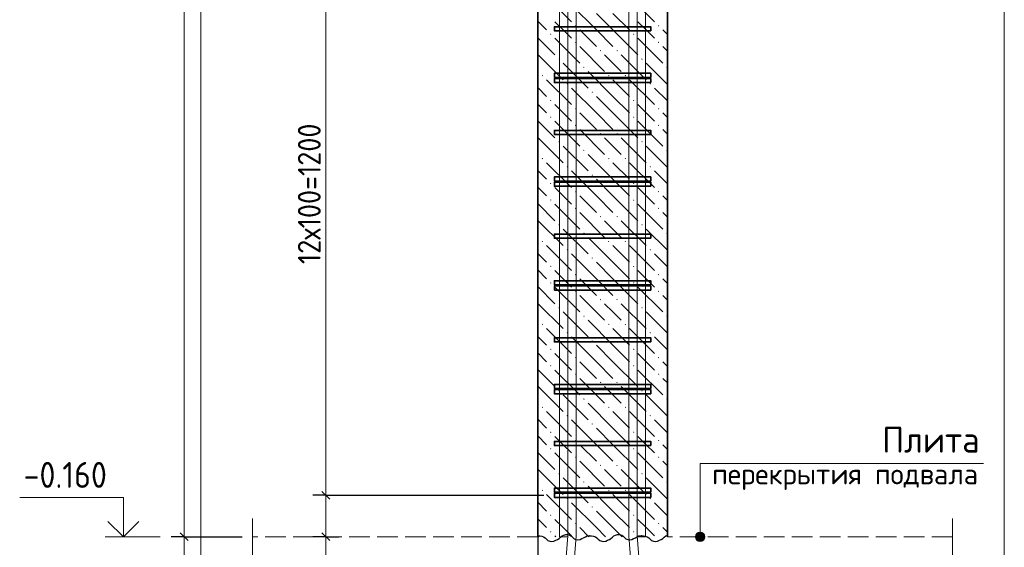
# Model space of a CAD drawing. Header units: millimetres. Extents: x 0 to 42000, y 0 to 29700.
# Tile 6 of 17: x 13488 to 22985, y 5950 to 11039. Entities that reach past the tile are written whole.
import ezdxf

# ---------------------------------------------------------------- set-up
doc = ezdxf.new("R2010")
doc.units = ezdxf.units.MM
doc.linetypes.add('______2', pattern=[270, 200, -70])
doc.linetypes.add('______5', pattern=[1100, 800, -100, 100, -100])
for name, color, linetype, lineweight in [('S1 Продольная арматура', 52, 'Continuous', 25), ('Standard', 7, 'Continuous', 25), ('ЖБ Перекрытие верхний уровень', 7, 'Continuous', 18), ('Затяжка', 52, 'Continuous', 25), ('Оси', 7, '______5', 13), ('Позиционная метка диаметр_ шаг', 7, 'Continuous', 13), ('Позиционная метка линия выноска', 7, 'Continuous', 13), ('Примечания', 7, 'Continuous', 13), ('Размерная линия_ общее', 7, 'Continuous', 13), ('Хомут', 52, 'Continuous', 25)]:
    doc.layers.add(name, color=color, linetype=linetype, lineweight=lineweight)
doc.layers.add('ЖБ Пилон', color=7, linetype='______2', lineweight=13, true_color=0xa0a0a0)
doc.styles.add('ISOCPEUR', font='txt')

msp = doc.modelspace()

# ---------------------------------------------------------------- hatches: boundary and pattern name
at = {"layer": 'ЖБ Пилон', "linetype": 'Continuous', "lineweight": 18, "transparency": 33554687}
for points in [[(18843.2, 10979.2), (18849.7, 10985.7), (18856.2, 10979.2), (18849.7, 10972.7)], [(19643.2, 10979.2), (19649.7, 10985.7), (19656.2, 10979.2), (19649.7, 10972.7)], [(18603.2, 10899.2), (18609.7, 10905.7), (18616.2, 10899.2), (18609.7, 10892.7)], [(19403.2, 10899.2), (19409.7, 10905.7), (19416.2, 10899.2), (19409.7, 10892.7)], [(18843.2, 10819.3), (18849.7, 10825.7), (18856.2, 10819.3), (18849.7, 10812.7)], [(19083.2, 10739.2), (19089.7, 10745.7), (19096.2, 10739.2), (19089.7, 10732.7)], [(19243.2, 10739.2), (19249.7, 10745.7), (19256.2, 10739.2), (19249.7, 10732.7)], [(19643.2, 10819.3), (19649.7, 10825.7), (19656.2, 10819.3), (19649.7, 10812.7)], [(18683.2, 10659.2), (18689.7, 10665.7), (18696.2, 10659.2), (18689.7, 10652.7)], [(19483.2, 10659.2), (19489.7, 10665.7), (19496.2, 10659.2), (19489.7, 10652.7)], [(18923.2, 10579.2), (18929.7, 10585.7), (18936.2, 10579.2), (18929.7, 10572.7)], [(19723.2, 10579.2), (19729.7, 10585.7), (19734.5, 10580.9), (19734.5, 10577.6), (19729.7, 10572.7)], [(18523.2, 10499.2), (18529.7, 10505.7), (18536.2, 10499.2), (18529.7, 10492.7)], [(19163.2, 10499.2), (19169.7, 10505.7), (19176.2, 10499.2), (19169.7, 10492.7)], [(19323.2, 10499.2), (19329.7, 10505.7), (19336.2, 10499.2), (19329.7, 10492.7)], [(18763.2, 10419.3), (18769.7, 10425.7), (18776.2, 10419.3), (18769.7, 10412.7)], [(19563.2, 10419.3), (19569.7, 10425.7), (19576.2, 10419.3), (19569.7, 10412.7)], [(18603.2, 10259.2), (18609.7, 10265.7), (18616.2, 10259.2), (18609.7, 10252.7)], [(19003.2, 10339.2), (19009.7, 10345.7), (19016.2, 10339.2), (19009.7, 10332.7)], [(19403.2, 10259.2), (19409.7, 10265.7), (19416.2, 10259.2), (19409.7, 10252.7)], [(18843.2, 10179.2), (18849.7, 10185.7), (18856.2, 10179.2), (18849.7, 10172.7)], [(19643.2, 10179.2), (19649.7, 10185.7), (19656.2, 10179.2), (19649.7, 10172.7)], [(18603.2, 10099.2), (18609.7, 10105.7), (18616.2, 10099.2), (18609.7, 10092.7)], [(19403.2, 10099.2), (19409.7, 10105.7), (19416.2, 10099.2), (19409.7, 10092.7)], [(18843.2, 10019.3), (18849.7, 10025.7), (18856.2, 10019.3), (18849.7, 10012.7)], [(19643.2, 10019.3), (19649.7, 10025.7), (19656.2, 10019.3), (19649.7, 10012.7)], [(19083.2, 9939.2), (19089.7, 9945.7), (19096.2, 9939.2), (19089.7, 9932.7)], [(19243.2, 9939.2), (19249.7, 9945.7), (19256.2, 9939.2), (19249.7, 9932.7)], [(18683.2, 9859.2), (18689.7, 9865.7), (18696.2, 9859.2), (18689.7, 9852.7)], [(18923.2, 9779.2), (18929.7, 9785.7), (18936.2, 9779.2), (18929.7, 9772.7)], [(19483.2, 9859.2), (19489.7, 9865.7), (19496.2, 9859.2), (19489.7, 9852.7)], [(19723.2, 9779.2), (19729.7, 9785.7), (19734.5, 9780.9), (19734.5, 9777.6), (19729.7, 9772.7)], [(18523.2, 9699.2), (18529.7, 9705.7), (18536.2, 9699.2), (18529.7, 9692.7)], [(19163.2, 9699.2), (19169.7, 9705.7), (19176.2, 9699.2), (19169.7, 9692.7)], [(19323.2, 9699.2), (19329.7, 9705.7), (19336.2, 9699.2), (19329.7, 9692.7)], [(18763.2, 9619.3), (18769.7, 9625.7), (18776.2, 9619.3), (18769.7, 9612.7)], [(19563.2, 9619.3), (19569.7, 9625.7), (19576.2, 9619.3), (19569.7, 9612.7)], [(19003.2, 9539.2), (19009.7, 9545.7), (19016.2, 9539.2), (19009.7, 9532.7)], [(18603.2, 9459.2), (18609.7, 9465.7), (18616.2, 9459.2), (18609.7, 9452.7)], [(19403.2, 9459.2), (19409.7, 9465.7), (19416.2, 9459.2), (19409.7, 9452.7)], [(18843.2, 9379.2), (18849.7, 9385.7), (18856.2, 9379.2), (18849.7, 9372.7)], [(19643.2, 9379.2), (19649.7, 9385.7), (19656.2, 9379.2), (19649.7, 9372.7)], [(18603.2, 9299.2), (18609.7, 9305.7), (18616.2, 9299.2), (18609.7, 9292.7)], [(18843.2, 9219.3), (18849.7, 9225.7), (18856.2, 9219.3), (18849.7, 9212.7)], [(19403.2, 9299.2), (19409.7, 9305.7), (19416.2, 9299.2), (19409.7, 9292.7)], [(19643.2, 9219.3), (19649.7, 9225.7), (19656.2, 9219.3), (19649.7, 9212.7)], [(19083.2, 9139.2), (19089.7, 9145.7), (19096.2, 9139.2), (19089.7, 9132.7)], [(19243.2, 9139.2), (19249.7, 9145.7), (19256.2, 9139.2), (19249.7, 9132.7)], [(18683.2, 9059.2), (18689.7, 9065.7), (18696.2, 9059.2), (18689.7, 9052.7)], [(19483.2, 9059.2), (19489.7, 9065.7), (19496.2, 9059.2), (19489.7, 9052.7)], [(18923.2, 8979.2), (18929.7, 8985.7), (18936.2, 8979.2), (18929.7, 8972.7)], [(19723.2, 8979.2), (19729.7, 8985.7), (19734.5, 8980.9), (19734.5, 8977.6), (19729.7, 8972.7)], [(18523.2, 8899.2), (18529.7, 8905.7), (18536.2, 8899.2), (18529.7, 8892.7)], [(19163.2, 8899.2), (19169.7, 8905.7), (19176.2, 8899.2), (19169.7, 8892.7)], [(19323.2, 8899.2), (19329.7, 8905.7), (19336.2, 8899.2), (19329.7, 8892.7)], [(18763.2, 8819.3), (18769.7, 8825.7), (18776.2, 8819.3), (18769.7, 8812.7)], [(19003.2, 8739.2), (19009.7, 8745.7), (19016.2, 8739.2), (19009.7, 8732.7)], [(19563.2, 8819.3), (19569.7, 8825.7), (19576.2, 8819.3), (19569.7, 8812.7)], [(18603.2, 8659.2), (18609.7, 8665.7), (18616.2, 8659.2), (18609.7, 8652.7)], [(19403.2, 8659.2), (19409.7, 8665.7), (19416.2, 8659.2), (19409.7, 8652.7)], [(18843.2, 8579.2), (18849.7, 8585.7), (18856.2, 8579.2), (18849.7, 8572.7)], [(19643.2, 8579.2), (19649.7, 8585.7), (19656.2, 8579.2), (19649.7, 8572.7)], [(18603.2, 8499.2), (18609.7, 8505.7), (18616.2, 8499.2), (18609.7, 8492.7)], [(19403.2, 8499.2), (19409.7, 8505.7), (19416.2, 8499.2), (19409.7, 8492.7)], [(18843.2, 8419.3), (18849.7, 8425.7), (18856.2, 8419.3), (18849.7, 8412.7)], [(19643.2, 8419.3), (19649.7, 8425.7), (19656.2, 8419.3), (19649.7, 8412.7)], [(18683.2, 8259.2), (18689.7, 8265.7), (18696.2, 8259.2), (18689.7, 8252.7)], [(19083.2, 8339.2), (19089.7, 8345.7), (19096.2, 8339.2), (19089.7, 8332.7)], [(19243.2, 8339.2), (19249.7, 8345.7), (19256.2, 8339.2), (19249.7, 8332.7)], [(19483.2, 8259.2), (19489.7, 8265.7), (19496.2, 8259.2), (19489.7, 8252.7)], [(18923.2, 8179.2), (18929.7, 8185.7), (18936.2, 8179.2), (18929.7, 8172.7)], [(19723.2, 8179.2), (19729.7, 8185.7), (19734.5, 8180.9), (19734.5, 8177.6), (19729.7, 8172.7)], [(18523.2, 8099.2), (18529.7, 8105.7), (18536.2, 8099.2), (18529.7, 8092.7)], [(19163.2, 8099.2), (19169.7, 8105.7), (19176.2, 8099.2), (19169.7, 8092.7)], [(19323.2, 8099.2), (19329.7, 8105.7), (19336.2, 8099.2), (19329.7, 8092.7)], [(18763.2, 8019.3), (18769.7, 8025.7), (18776.2, 8019.3), (18769.7, 8012.7)], [(19563.2, 8019.3), (19569.7, 8025.7), (19576.2, 8019.3), (19569.7, 8012.7)], [(19003.2, 7939.2), (19009.7, 7945.7), (19016.2, 7939.2), (19009.7, 7932.7)], [(18603.2, 7859.2), (18609.7, 7865.7), (18616.2, 7859.2), (18609.7, 7852.7)], [(19403.2, 7859.2), (19409.7, 7865.7), (19416.2, 7859.2), (19409.7, 7852.7)], [(18603.2, 7699.2), (18609.7, 7705.7), (18616.2, 7699.2), (18609.7, 7692.7)], [(18843.2, 7779.2), (18849.7, 7785.7), (18856.2, 7779.2), (18849.7, 7772.7)], [(19403.2, 7699.2), (19409.7, 7705.7), (19416.2, 7699.2), (19409.7, 7692.7)], [(19643.2, 7779.2), (19649.7, 7785.7), (19656.2, 7779.2), (19649.7, 7772.7)], [(18843.2, 7619.3), (18849.7, 7625.7), (18856.2, 7619.3), (18849.7, 7612.7)], [(19643.2, 7619.3), (19649.7, 7625.7), (19656.2, 7619.3), (19649.7, 7612.7)], [(19083.2, 7539.2), (19089.7, 7545.7), (19096.2, 7539.2), (19089.7, 7532.7)], [(19243.2, 7539.2), (19249.7, 7545.7), (19256.2, 7539.2), (19249.7, 7532.7)], [(18683.2, 7459.2), (18689.7, 7465.7), (18696.2, 7459.2), (18689.7, 7452.7)], [(19483.2, 7459.2), (19489.7, 7465.7), (19496.2, 7459.2), (19489.7, 7452.7)], [(18923.2, 7379.2), (18929.7, 7385.7), (18936.2, 7379.2), (18929.7, 7372.7)], [(19723.2, 7379.2), (19729.7, 7385.7), (19734.5, 7380.9), (19734.5, 7377.6), (19729.7, 7372.7)], [(18523.2, 7299.2), (18529.7, 7305.7), (18536.2, 7299.2), (18529.7, 7292.7)], [(18763.2, 7219.2), (18769.7, 7225.7), (18776.2, 7219.2), (18769.7, 7212.7)], [(19163.2, 7299.2), (19169.7, 7305.7), (19176.2, 7299.2), (19169.7, 7292.7)], [(19323.2, 7299.2), (19329.7, 7305.7), (19336.2, 7299.2), (19329.7, 7292.7)], [(19563.2, 7219.2), (19569.7, 7225.7), (19576.2, 7219.2), (19569.7, 7212.7)], [(19003.2, 7139.2), (19009.7, 7145.7), (19016.2, 7139.2), (19009.7, 7132.7)], [(18603.2, 7059.2), (18609.7, 7065.7), (18616.2, 7059.2), (18609.7, 7052.7)], [(19403.2, 7059.2), (19409.7, 7065.7), (19416.2, 7059.2), (19409.7, 7052.7)], [(18843.2, 6979.2), (18849.7, 6985.7), (18856.2, 6979.2), (18849.7, 6972.7)], [(19643.2, 6979.2), (19649.7, 6985.7), (19656.2, 6979.2), (19649.7, 6972.7)], [(18603.2, 6899.2), (18609.7, 6905.7), (18616.2, 6899.2), (18609.7, 6892.7)], [(19403.2, 6899.2), (19409.7, 6905.7), (19416.2, 6899.2), (19409.7, 6892.7)], [(18843.2, 6819.2), (18849.7, 6825.7), (18856.2, 6819.2), (18849.7, 6812.7)], [(19083.2, 6739.2), (19089.7, 6745.7), (19096.2, 6739.2), (19089.7, 6732.7)], [(19243.2, 6739.2), (19249.7, 6745.7), (19256.2, 6739.2), (19249.7, 6732.7)], [(19643.2, 6819.2), (19649.7, 6825.7), (19656.2, 6819.2), (19649.7, 6812.7)], [(18683.2, 6659.2), (18689.7, 6665.7), (18696.2, 6659.2), (18689.7, 6652.7)], [(19483.2, 6659.2), (19489.7, 6665.7), (19496.2, 6659.2), (19489.7, 6652.7)], [(18923.2, 6579.2), (18929.7, 6585.7), (18936.2, 6579.2), (18929.7, 6572.7)], [(19723.2, 6579.2), (19729.7, 6585.7), (19734.5, 6580.9), (19734.5, 6577.6), (19729.7, 6572.7)], [(18523.2, 6499.2), (18529.7, 6505.7), (18536.2, 6499.2), (18529.7, 6492.7)], [(19163.2, 6499.2), (19169.7, 6505.7), (19176.2, 6499.2), (19169.7, 6492.7)], [(19323.2, 6499.2), (19329.7, 6505.7), (19336.2, 6499.2), (19329.7, 6492.7)], [(18763.2, 6419.2), (18769.7, 6425.7), (18776.2, 6419.2), (18769.7, 6412.7)], [(19563.2, 6419.2), (19569.7, 6425.7), (19576.2, 6419.2), (19569.7, 6412.7)], [(19003.2, 6339.2), (19009.7, 6345.7), (19016.2, 6339.2), (19009.7, 6332.7)], [(18603.2, 6259.2), (18609.7, 6265.7), (18616.2, 6259.2), (18609.7, 6252.7)], [(18843.2, 6179.2), (18849.7, 6185.7), (18856.2, 6179.2), (18849.7, 6172.7)], [(19403.2, 6259.2), (19409.7, 6265.7), (19416.2, 6259.2), (19409.7, 6252.7)], [(19643.2, 6179.2), (19649.7, 6185.7), (19656.2, 6179.2), (19649.7, 6172.7)], [(18603.2, 6099.2), (18609.7, 6105.7), (18616.2, 6099.2), (18609.7, 6092.7)], [(19403.2, 6099.2), (19409.7, 6105.7), (19416.2, 6099.2), (19409.7, 6092.7)]]:
    msp.add_hatch(color=7, dxfattribs=at).paths.add_polyline_path(points, flags=16)
at = {"layer": 'Позиционная метка линия выноска', "linetype": 'Continuous', "lineweight": 13, "transparency": 33554687}
for points in [[(20011.5, 6073.8), (20088.9, 6073.8), (20072.7, 6090)], [(20011.5, 6073.8), (20072.7, 6090), (20027.6, 6090)], [(20027.6, 6090), (20072.7, 6090), (20050.2, 6096.3)], [(20005.2, 6051.3), (20095.2, 6051.3), (20088.9, 6073.8)], [(20005.2, 6051.3), (20088.9, 6073.8), (20011.5, 6073.8)], [(20011.5, 6028.8), (20095.2, 6051.3), (20005.2, 6051.3)], [(20011.5, 6028.8), (20088.9, 6028.8), (20095.2, 6051.3)], [(20027.6, 6012.6), (20088.9, 6028.8), (20011.5, 6028.8)], [(20027.6, 6012.6), (20072.7, 6012.6), (20088.9, 6028.8)], [(20072.7, 6012.6), (20027.6, 6012.6), (20050.2, 6006.3)]]:
    msp.add_hatch(color=7, dxfattribs=at).paths.add_polyline_path(points)

# ---------------------------------------------------------------- linework, layer by layer
at = {"layer": 'S1 Продольная арматура', "color": 7, "linetype": 'Continuous', "lineweight": 18, "transparency": 33554687}
for points in [[(19444.5, 6051.3), (19444.5, 24376.3), (19439.3, 24413.9), (19426.8, 24452), (19407.2, 24486.8), (19383.5, 24515.2), (19355.1, 24538.9), (19320.2, 24558.5), (19282.2, 24571), (19244.6, 24576.3), (15944.5, 24576.3), (15944.5, 24656.3), (19250.1, 24656.3), (19300.3, 24649.3), (19352.6, 24632), (19400.7, 24605.1), (19440.3, 24572), (19473.4, 24532.4), (19500.3, 24484.3), (19517.6, 24432.1), (19524.5, 24381.8), (19524.5, 6051.3), (19444.5, 6051.3)], [(19444.5, 6051.3), (19444.5, 24376.3), (19439.3, 24413.9), (19426.8, 24452), (19407.2, 24486.8), (19383.5, 24515.2), (19355.1, 24538.9), (19320.2, 24558.5), (19282.2, 24571), (19244.6, 24576.3), (15944.5, 24576.3), (15944.5, 24656.3), (19250.1, 24656.3), (19300.3, 24649.3), (19352.6, 24632), (19400.7, 24605.1), (19440.3, 24572), (19473.4, 24532.4), (19500.3, 24484.3), (19517.6, 24432.1), (19524.5, 24381.8), (19524.5, 6051.3), (19444.5, 6051.3)], [(19444.5, 6051.3), (19444.5, 24376.3), (19439.3, 24413.9), (19426.8, 24452), (19407.2, 24486.8), (19383.5, 24515.2), (19355.1, 24538.9), (19320.2, 24558.5), (19282.2, 24571), (19244.6, 24576.3), (15944.5, 24576.3), (15944.5, 24656.3), (19250.1, 24656.3), (19300.3, 24649.3), (19352.6, 24632), (19400.7, 24605.1), (19440.3, 24572), (19473.4, 24532.4), (19500.3, 24484.3), (19517.6, 24432.1), (19524.5, 24381.8), (19524.5, 6051.3), (19444.5, 6051.3)], [(19444.5, 6051.3), (19444.5, 24376.3), (19439.3, 24413.9), (19426.8, 24452), (19407.2, 24486.8), (19383.5, 24515.2), (19355.1, 24538.9), (19320.2, 24558.5), (19282.2, 24571), (19244.6, 24576.3), (15944.5, 24576.3), (15944.5, 24656.3), (19250.1, 24656.3), (19300.3, 24649.3), (19352.6, 24632), (19400.7, 24605.1), (19440.3, 24572), (19473.4, 24532.4), (19500.3, 24484.3), (19517.6, 24432.1), (19524.5, 24381.8), (19524.5, 6051.3), (19444.5, 6051.3)], [(19444.5, 6051.3), (19444.5, 24376.3), (19439.3, 24413.9), (19426.8, 24452), (19407.2, 24486.8), (19383.5, 24515.2), (19355.1, 24538.9), (19320.2, 24558.5), (19282.2, 24571), (19244.6, 24576.3), (15944.5, 24576.3), (15944.5, 24656.3), (19250.1, 24656.3), (19300.3, 24649.3), (19352.6, 24632), (19400.7, 24605.1), (19440.3, 24572), (19473.4, 24532.4), (19500.3, 24484.3), (19517.6, 24432.1), (19524.5, 24381.8), (19524.5, 6051.3), (19444.5, 6051.3)], [(19444.5, 6051.3), (19444.5, 24376.3), (19439.3, 24413.9), (19426.8, 24452), (19407.2, 24486.8), (19383.5, 24515.2), (19355.1, 24538.9), (19320.2, 24558.5), (19282.2, 24571), (19244.6, 24576.3), (15944.5, 24576.3), (15944.5, 24656.3), (19250.1, 24656.3), (19300.3, 24649.3), (19352.6, 24632), (19400.7, 24605.1), (19440.3, 24572), (19473.4, 24532.4), (19500.3, 24484.3), (19517.6, 24432.1), (19524.5, 24381.8), (19524.5, 6051.3), (19444.5, 6051.3)], [(18694.5, 6051.3), (18694.5, 24381.8), (18701.5, 24432.1), (18718.8, 24484.3), (18745.7, 24532.4), (18778.8, 24572), (18818.4, 24605.1), (18866.5, 24632), (18918.8, 24649.3), (18969, 24656.3), (22274.5, 24656.3), (22274.5, 24576.3), (18974.5, 24576.3), (18936.9, 24571), (18898.9, 24558.5), (18864, 24538.9), (18835.6, 24515.2), (18811.9, 24486.8), (18792.3, 24452), (18779.8, 24413.9), (18774.5, 24376.3), (18774.5, 6051.3), (18694.5, 6051.3)], [(18694.5, 6051.3), (18694.5, 24381.8), (18701.5, 24432.1), (18718.8, 24484.3), (18745.7, 24532.4), (18778.8, 24572), (18818.4, 24605.1), (18866.5, 24632), (18918.8, 24649.3), (18969, 24656.3), (22274.5, 24656.3), (22274.5, 24576.3), (18974.5, 24576.3), (18936.9, 24571), (18898.9, 24558.5), (18864, 24538.9), (18835.6, 24515.2), (18811.9, 24486.8), (18792.3, 24452), (18779.8, 24413.9), (18774.5, 24376.3), (18774.5, 6051.3), (18694.5, 6051.3)], [(18694.5, 6051.3), (18694.5, 24381.8), (18701.5, 24432.1), (18718.8, 24484.3), (18745.7, 24532.4), (18778.8, 24572), (18818.4, 24605.1), (18866.5, 24632), (18918.8, 24649.3), (18969, 24656.3), (22274.5, 24656.3), (22274.5, 24576.3), (18974.5, 24576.3), (18936.9, 24571), (18898.9, 24558.5), (18864, 24538.9), (18835.6, 24515.2), (18811.9, 24486.8), (18792.3, 24452), (18779.8, 24413.9), (18774.5, 24376.3), (18774.5, 6051.3), (18694.5, 6051.3)], [(18694.5, 6051.3), (18694.5, 24381.8), (18701.5, 24432.1), (18718.8, 24484.3), (18745.7, 24532.4), (18778.8, 24572), (18818.4, 24605.1), (18866.5, 24632), (18918.8, 24649.3), (18969, 24656.3), (22274.5, 24656.3), (22274.5, 24576.3), (18974.5, 24576.3), (18936.9, 24571), (18898.9, 24558.5), (18864, 24538.9), (18835.6, 24515.2), (18811.9, 24486.8), (18792.3, 24452), (18779.8, 24413.9), (18774.5, 24376.3), (18774.5, 6051.3), (18694.5, 6051.3)], [(18694.5, 6051.3), (18694.5, 24381.8), (18701.5, 24432.1), (18718.8, 24484.3), (18745.7, 24532.4), (18778.8, 24572), (18818.4, 24605.1), (18866.5, 24632), (18918.8, 24649.3), (18969, 24656.3), (22274.5, 24656.3), (22274.5, 24576.3), (18974.5, 24576.3), (18936.9, 24571), (18898.9, 24558.5), (18864, 24538.9), (18835.6, 24515.2), (18811.9, 24486.8), (18792.3, 24452), (18779.8, 24413.9), (18774.5, 24376.3), (18774.5, 6051.3), (18694.5, 6051.3)], [(18694.5, 6051.3), (18694.5, 24381.8), (18701.5, 24432.1), (18718.8, 24484.3), (18745.7, 24532.4), (18778.8, 24572), (18818.4, 24605.1), (18866.5, 24632), (18918.8, 24649.3), (18969, 24656.3), (22274.5, 24656.3), (22274.5, 24576.3), (18974.5, 24576.3), (18936.9, 24571), (18898.9, 24558.5), (18864, 24538.9), (18835.6, 24515.2), (18811.9, 24486.8), (18792.3, 24452), (18779.8, 24413.9), (18774.5, 24376.3), (18774.5, 6051.3), (18694.5, 6051.3)], [(18694.5, 3511.3), (18694.5, 5046.9), (18774.5, 6059.4), (18774.5, 12701.3), (18854.5, 12701.3), (18854.5, 6056.3), (18774.5, 5043.7), (18774.5, 3511.3), (18694.5, 3511.3)], [(18694.5, 3511.3), (18694.5, 5046.9), (18774.5, 6059.4), (18774.5, 12701.3), (18854.5, 12701.3), (18854.5, 6056.3), (18774.5, 5043.7), (18774.5, 3511.3), (18694.5, 3511.3)], [(18694.5, 3511.3), (18694.5, 5046.9), (18774.5, 6059.4), (18774.5, 12701.3), (18854.5, 12701.3), (18854.5, 6056.3), (18774.5, 5043.7), (18774.5, 3511.3), (18694.5, 3511.3)], [(18694.5, 3511.3), (18694.5, 5046.9), (18774.5, 6059.4), (18774.5, 12701.3), (18854.5, 12701.3), (18854.5, 6056.3), (18774.5, 5043.7), (18774.5, 3511.3), (18694.5, 3511.3)], [(18694.5, 3511.3), (18694.5, 5046.9), (18774.5, 6059.4), (18774.5, 12701.3), (18854.5, 12701.3), (18854.5, 6056.3), (18774.5, 5043.7), (18774.5, 3511.3), (18694.5, 3511.3)], [(18694.5, 3511.3), (18694.5, 5046.9), (18774.5, 6059.4), (18774.5, 12701.3), (18854.5, 12701.3), (18854.5, 6056.3), (18774.5, 5043.7), (18774.5, 3511.3), (18694.5, 3511.3)], [(19444.5, 3511.3), (19444.5, 5043.7), (19364.5, 6056.3), (19364.5, 12701.3), (19444.5, 12701.3), (19444.5, 6059.4), (19524.5, 5046.9), (19524.5, 3511.3), (19444.5, 3511.3)], [(19444.5, 3511.3), (19444.5, 5043.7), (19364.5, 6056.3), (19364.5, 12701.3), (19444.5, 12701.3), (19444.5, 6059.4), (19524.5, 5046.9), (19524.5, 3511.3), (19444.5, 3511.3)], [(19444.5, 3511.3), (19444.5, 5043.7), (19364.5, 6056.3), (19364.5, 12701.3), (19444.5, 12701.3), (19444.5, 6059.4), (19524.5, 5046.9), (19524.5, 3511.3), (19444.5, 3511.3)], [(19444.5, 3511.3), (19444.5, 5043.7), (19364.5, 6056.3), (19364.5, 12701.3), (19444.5, 12701.3), (19444.5, 6059.4), (19524.5, 5046.9), (19524.5, 3511.3), (19444.5, 3511.3)], [(19444.5, 3511.3), (19444.5, 5043.7), (19364.5, 6056.3), (19364.5, 12701.3), (19444.5, 12701.3), (19444.5, 6059.4), (19524.5, 5046.9), (19524.5, 3511.3), (19444.5, 3511.3)], [(19444.5, 3511.3), (19444.5, 5043.7), (19364.5, 6056.3), (19364.5, 12701.3), (19444.5, 12701.3), (19444.5, 6059.4), (19524.5, 5046.9), (19524.5, 3511.3), (19444.5, 3511.3)]]:
    msp.add_lwpolyline(points, dxfattribs=at)
at = {"layer": 'Standard', "color": 7, "linetype": 'Continuous', "lineweight": 13, "transparency": 33554687}
msp.add_line((14843.2, 6051.3), (14313.2, 6051.3), dxfattribs=at)
at = {"layer": 'Standard', "color": 254, "linetype": 'Continuous', "lineweight": 18, "true_color": 0xc4c4ff, "transparency": 33554687}
msp.add_lwpolyline([(15234.5, 3051.3), (22984.5, 3051.3), (22984.5, 26756.3), (15234.5, 26756.3), (15234.5, 3051.3)], dxfattribs=at)
at = {"layer": 'Standard', "color": 7, "linetype": 'Continuous', "lineweight": 13, "transparency": 33554687}
msp.add_lwpolyline([(14487.5, 6051.3), (14487.5, 6431.3), (13487.5, 6431.3)], dxfattribs=at)
at = {"layer": 'Standard', "color": 7, "linetype": 'Continuous', "lineweight": 35, "transparency": 33554687}
msp.add_lwpolyline([(14636, 6199.7), (14487.5, 6051.3), (14339, 6199.7)], dxfattribs=at)
at = {"layer": 'ЖБ Перекрытие верхний уровень', "color": 7, "linetype": '______2', "lineweight": 18, "transparency": 33554687}
for p, q in [((18484.5, 6051.3), (15734.5, 6051.3)), ((22484.5, 6051.3), (19734.5, 6051.3))]:
    msp.add_line(p, q, dxfattribs=at)
at = {"layer": 'ЖБ Пилон', "color": 7, "linetype": 'Continuous', "lineweight": 35, "transparency": 33554687}
for p, q in [((18484.5, 23951.3), (18484.5, 6051.3)), ((19734.5, 6051.3), (19734.5, 23951.3))]:
    msp.add_line(p, q, dxfattribs=at)
at = {"layer": 'ЖБ Пилон', "color": 9, "linetype": 'Continuous', "lineweight": 18, "true_color": 0xc7c7c7, "transparency": 33554687}
for p, q in [((18569.7, 11259.2), (18809.7, 11019.3)), ((19369.7, 11259.2), (19609.7, 11019.3)), ((19049.7, 10939.2), (18809.7, 11179.2)), ((18484.5, 11024.4), (18569.7, 10939.2)), ((18729.7, 10939.2), (18649.7, 11019.3)), ((19049.7, 11099.2), (19209.7, 10939.2)), ((19209.7, 11099.2), (19369.7, 10939.2)), ((19529.7, 10939.2), (19449.7, 11019.3)), ((18809.7, 10859.2), (18729.7, 10939.2)), ((18889.7, 10939.2), (19049.7, 10779.2)), ((19049.7, 10939.2), (19209.7, 10779.2)), ((19209.7, 10939.2), (19449.7, 10699.2)), ((19609.7, 10859.2), (19529.7, 10939.2)), ((19689.7, 10939.2), (19734.5, 10894.4)), ((18484.5, 10864.4), (18649.7, 10699.2)), ((18649.7, 10859.2), (18889.7, 10619.3)), ((19449.7, 10859.2), (19689.7, 10619.3)), ((18889.7, 10779.2), (19129.7, 10539.2)), ((19689.7, 10779.2), (19734.5, 10734.4)), ((18489.7, 10699.2), (18729.7, 10459.2)), ((19209.7, 10619.3), (19129.7, 10699.2)), ((19289.7, 10699.2), (19529.7, 10459.2)), ((18489.7, 10539.2), (18484.5, 10544.4)), ((18729.7, 10619.3), (18969.7, 10379.2)), ((19289.7, 10539.2), (19209.7, 10619.3)), ((19529.7, 10619.3), (19734.5, 10414.4)), ((18569.7, 10459.2), (18809.7, 10219.3)), ((19209.7, 10299.2), (18969.7, 10539.2)), ((19209.7, 10459.2), (19369.7, 10299.2)), ((19369.7, 10459.2), (19609.7, 10219.3)), ((18484.5, 10384.4), (18569.7, 10299.2)), ((19049.7, 10139.2), (18809.7, 10379.2)), ((19734.5, 10254.4), (19609.7, 10379.2)), ((19049.7, 10299.2), (19209.7, 10139.2)), ((19209.7, 10299.2), (19369.7, 10139.2)), ((18484.5, 10224.4), (18569.7, 10139.2)), ((18729.7, 10139.2), (18649.7, 10219.3)), ((19529.7, 10139.2), (19449.7, 10219.3)), ((18809.7, 10059.2), (18729.7, 10139.2)), ((18889.7, 10139.2), (19049.7, 9979.2)), ((19049.7, 10139.2), (19209.7, 9979.2)), ((19209.7, 10139.2), (19449.7, 9899.2)), ((19609.7, 10059.2), (19529.7, 10139.2)), ((19689.7, 10139.2), (19734.5, 10094.4)), ((18484.5, 10064.4), (18649.7, 9899.2)), ((18649.7, 10059.2), (18889.7, 9819.3)), ((18889.7, 9979.2), (19129.7, 9739.2)), ((19449.7, 10059.2), (19689.7, 9819.3)), ((19689.7, 9979.2), (19734.5, 9934.4)), ((18489.7, 9899.2), (18729.7, 9659.2)), ((19209.7, 9819.3), (19129.7, 9899.2)), ((19289.7, 9899.2), (19529.7, 9659.2)), ((18729.7, 9819.3), (18969.7, 9579.2)), ((19289.7, 9739.2), (19209.7, 9819.3)), ((19529.7, 9819.3), (19734.5, 9614.4)), ((18489.7, 9739.2), (18484.5, 9744.4)), ((19209.7, 9499.2), (18969.7, 9739.2)), ((18569.7, 9659.2), (18809.7, 9419.3)), ((19209.7, 9659.2), (19369.7, 9499.2)), ((19369.7, 9659.2), (19609.7, 9419.3)), ((18484.5, 9584.4), (18569.7, 9499.2)), ((19049.7, 9339.2), (18809.7, 9579.2)), ((19049.7, 9499.2), (19209.7, 9339.2)), ((19209.7, 9499.2), (19369.7, 9339.2)), ((19734.5, 9454.4), (19609.7, 9579.2)), ((18484.5, 9424.4), (18569.7, 9339.2)), ((18729.7, 9339.2), (18649.7, 9419.3)), ((19529.7, 9339.2), (19449.7, 9419.3)), ((18809.7, 9259.2), (18729.7, 9339.2)), ((18889.7, 9339.2), (19049.7, 9179.2)), ((19049.7, 9339.2), (19209.7, 9179.2)), ((19209.7, 9339.2), (19449.7, 9099.2)), ((19609.7, 9259.2), (19529.7, 9339.2)), ((19689.7, 9339.2), (19734.5, 9294.4)), ((18484.5, 9264.4), (18649.7, 9099.2)), ((18649.7, 9259.2), (18889.7, 9019.3)), ((19449.7, 9259.2), (19689.7, 9019.3)), ((18889.7, 9179.2), (19129.7, 8939.2)), ((19689.7, 9179.2), (19734.5, 9134.4)), ((18489.7, 9099.2), (18729.7, 8859.2)), ((19209.7, 9019.3), (19129.7, 9099.2)), ((19289.7, 9099.2), (19529.7, 8859.2)), ((18489.7, 8939.2), (18484.5, 8944.4)), ((18729.7, 9019.3), (18969.7, 8779.2)), ((19209.7, 8699.2), (18969.7, 8939.2)), ((19289.7, 8939.2), (19209.7, 9019.3)), ((19529.7, 9019.3), (19734.5, 8814.4)), ((18569.7, 8859.2), (18809.7, 8619.3)), ((19209.7, 8859.2), (19369.7, 8699.2)), ((19369.7, 8859.2), (19609.7, 8619.3)), ((18484.5, 8784.4), (18569.7, 8699.2)), ((19049.7, 8539.2), (18809.7, 8779.2)), ((19734.5, 8654.4), (19609.7, 8779.2)), ((19049.7, 8699.2), (19209.7, 8539.2)), ((19209.7, 8699.2), (19369.7, 8539.2)), ((18484.5, 8624.4), (18569.7, 8539.2)), ((18729.7, 8539.2), (18649.7, 8619.3)), ((19529.7, 8539.2), (19449.7, 8619.3)), ((18484.5, 8464.4), (18649.7, 8299.2)), ((18649.7, 8459.2), (18889.7, 8219.3)), ((18809.7, 8459.2), (18729.7, 8539.2)), ((18889.7, 8539.2), (19049.7, 8379.2)), ((19049.7, 8539.2), (19209.7, 8379.2)), ((19209.7, 8539.2), (19449.7, 8299.2)), ((19449.7, 8459.2), (19689.7, 8219.3)), ((19609.7, 8459.2), (19529.7, 8539.2)), ((19689.7, 8539.2), (19734.5, 8494.4)), ((18889.7, 8379.2), (19129.7, 8139.2)), ((19689.7, 8379.2), (19734.5, 8334.4)), ((18489.7, 8299.2), (18729.7, 8059.2)), ((19209.7, 8219.3), (19129.7, 8299.2)), ((19289.7, 8299.2), (19529.7, 8059.2)), ((18729.7, 8219.3), (18969.7, 7979.2)), ((19289.7, 8139.2), (19209.7, 8219.3)), ((19529.7, 8219.3), (19734.5, 8014.4)), ((18489.7, 8139.2), (18484.5, 8144.4)), ((19209.7, 7899.2), (18969.7, 8139.2)), ((18484.5, 7984.4), (18569.7, 7899.2)), ((18569.7, 8059.2), (18809.7, 7819.3)), ((19049.7, 7739.2), (18809.7, 7979.2)), ((19209.7, 8059.2), (19369.7, 7899.2)), ((19369.7, 8059.2), (19609.7, 7819.3)), ((19734.5, 7854.4), (19609.7, 7979.2)), ((19049.7, 7899.2), (19209.7, 7739.2)), ((19209.7, 7899.2), (19369.7, 7739.2)), ((18484.5, 7824.4), (18569.7, 7739.2)), ((18729.7, 7739.2), (18649.7, 7819.3)), ((19529.7, 7739.2), (19449.7, 7819.3)), ((18809.7, 7659.2), (18729.7, 7739.2)), ((18889.7, 7739.2), (19049.7, 7579.2)), ((19049.7, 7739.2), (19209.7, 7579.2)), ((19209.7, 7739.2), (19449.7, 7499.2)), ((19609.7, 7659.2), (19529.7, 7739.2)), ((19689.7, 7739.2), (19734.5, 7694.4)), ((18484.5, 7664.4), (18649.7, 7499.2)), ((18649.7, 7659.2), (18889.7, 7419.3)), ((19449.7, 7659.2), (19689.7, 7419.3)), ((18889.7, 7579.2), (19129.7, 7339.2)), ((19689.7, 7579.2), (19734.5, 7534.4)), ((18489.7, 7499.2), (18729.7, 7259.2)), ((18729.7, 7419.3), (18969.7, 7179.2)), ((19209.7, 7419.3), (19129.7, 7499.2)), ((19289.7, 7339.2), (19209.7, 7419.3)), ((19289.7, 7499.2), (19529.7, 7259.2)), ((19529.7, 7419.3), (19734.5, 7214.4)), ((18489.7, 7339.2), (18484.5, 7344.4)), ((19209.7, 7099.2), (18969.7, 7339.2)), ((18569.7, 7259.2), (18809.7, 7019.2)), ((19209.7, 7259.2), (19369.7, 7099.2)), ((19369.7, 7259.2), (19609.7, 7019.2)), ((18484.5, 7184.4), (18569.7, 7099.2)), ((19049.7, 6939.2), (18809.7, 7179.2)), ((19734.5, 7054.4), (19609.7, 7179.2)), ((19049.7, 7099.2), (19209.7, 6939.2)), ((19209.7, 7099.2), (19369.7, 6939.2)), ((18484.5, 7024.4), (18569.7, 6939.2)), ((18729.7, 6939.2), (18649.7, 7019.2)), ((18809.7, 6859.2), (18729.7, 6939.2)), ((18889.7, 6939.2), (19049.7, 6779.2)), ((19049.7, 6939.2), (19209.7, 6779.2)), ((19209.7, 6939.2), (19449.7, 6699.2)), ((19529.7, 6939.2), (19449.7, 7019.2)), ((19609.7, 6859.2), (19529.7, 6939.2)), ((19689.7, 6939.2), (19734.5, 6894.4)), ((18484.5, 6864.4), (18649.7, 6699.2)), ((18649.7, 6859.2), (18889.7, 6619.2)), ((19449.7, 6859.2), (19689.7, 6619.2)), ((18889.7, 6779.2), (19129.7, 6539.2)), ((19689.7, 6779.2), (19734.5, 6734.4)), ((18489.7, 6699.2), (18729.7, 6459.2)), ((19209.7, 6619.2), (19129.7, 6699.2)), ((19289.7, 6699.2), (19529.7, 6459.2)), ((18729.7, 6619.2), (18969.7, 6379.2)), ((19289.7, 6539.2), (19209.7, 6619.2)), ((19529.7, 6619.2), (19734.5, 6414.4)), ((18489.7, 6539.2), (18484.5, 6544.4)), ((18569.7, 6459.2), (18809.7, 6219.2)), ((19209.7, 6299.2), (18969.7, 6539.2)), ((19209.7, 6459.2), (19369.7, 6299.2)), ((19369.7, 6459.2), (19609.7, 6219.2)), ((18484.5, 6384.4), (18569.7, 6299.2)), ((19049.7, 6139.2), (18809.7, 6379.2)), ((19734.5, 6254.4), (19609.7, 6379.2)), ((19049.7, 6299.2), (19209.7, 6139.2)), ((19209.7, 6299.2), (19369.7, 6139.2)), ((18484.5, 6224.4), (18569.7, 6139.2)), ((18729.7, 6139.2), (18649.7, 6219.2)), ((19529.7, 6139.2), (19449.7, 6219.2)), ((18809.7, 6059.2), (18729.7, 6139.2)), ((18889.7, 6139.2), (18977.7, 6051.3)), ((19049.7, 6139.2), (19137.7, 6051.3)), ((19209.7, 6139.2), (19297.7, 6051.3)), ((19609.7, 6059.2), (19529.7, 6139.2)), ((19689.7, 6139.2), (19734.5, 6094.4)), ((18484.5, 6064.4), (18497.7, 6051.3)), ((18649.7, 6059.2), (18657.7, 6051.3)), ((19449.7, 6059.2), (19457.7, 6051.3))]:
    msp.add_line(p, q, dxfattribs=at)
at = {"layer": 'Затяжка', "color": 7, "linetype": 'Continuous', "lineweight": 35, "transparency": 33554687}
for points in [[(19574.5, 10481.3), (18644.5, 10481.3), (18644.5, 10521.3), (19574.5, 10521.3), (19574.5, 10481.3)], [(19574.5, 10481.3), (18644.5, 10481.3), (18644.5, 10521.3), (19574.5, 10521.3), (19574.5, 10481.3)], [(19574.5, 9481.3), (18644.5, 9481.3), (18644.5, 9521.3), (19574.5, 9521.3), (19574.5, 9481.3)], [(19574.5, 9481.3), (18644.5, 9481.3), (18644.5, 9521.3), (19574.5, 9521.3), (19574.5, 9481.3)], [(19574.5, 8481.3), (18644.5, 8481.3), (18644.5, 8521.3), (19574.5, 8521.3), (19574.5, 8481.3)], [(19574.5, 8481.3), (18644.5, 8481.3), (18644.5, 8521.3), (19574.5, 8521.3), (19574.5, 8481.3)], [(19574.5, 7481.3), (18644.5, 7481.3), (18644.5, 7521.3), (19574.5, 7521.3), (19574.5, 7481.3)], [(19574.5, 7481.3), (18644.5, 7481.3), (18644.5, 7521.3), (19574.5, 7521.3), (19574.5, 7481.3)], [(19574.5, 6481.3), (18644.5, 6481.3), (18644.5, 6521.3), (19574.5, 6521.3), (19574.5, 6481.3)], [(19574.5, 6481.3), (18644.5, 6481.3), (18644.5, 6521.3), (19574.5, 6521.3), (19574.5, 6481.3)]]:
    msp.add_lwpolyline(points, dxfattribs=at)
at = {"layer": 'Оси', "color": 8, "linetype": '______5', "lineweight": -3, "transparency": 33554687}
msp.add_line((18484.5, 6551.3), (18484.5, 2935.2), dxfattribs=at)
at = {"layer": 'Позиционная метка линия выноска', "color": 7, "linetype": 'Continuous', "lineweight": 13, "transparency": 33554687}
for p, q in [((20050.2, 6096.3), (20050.2, 6096.3)), ((20005.2, 6051.3), (20005.2, 6051.3)), ((20050.2, 6006.3), (20050.2, 6006.3)), ((20095.2, 6051.3), (20095.2, 6051.3))]:
    msp.add_line(p, q, dxfattribs=at)
msp.add_lwpolyline([(20050.2, 6051.3), (20050.2, 6757.4), (22782.5, 6757.4)], dxfattribs=at)
msp.add_circle((20050.2, 6051.3), 45, dxfattribs=at)
at = {"layer": 'Примечания', "color": 7, "linetype": 'Continuous', "lineweight": 13, "transparency": 33554687}
for p, q in [((15734.5, 6226.3), (15734.5, 5591.8)), ((22484.5, 6226.3), (22484.5, 5591.8)), ((16440.8, 6051.3), (16440.8, 5651.3))]:
    msp.add_line(p, q, dxfattribs=at)
at = {"layer": 'Примечания', "color": 7, "linetype": 'Continuous', "lineweight": 25, "transparency": 33554687}
for points in [[(18484.5, 6060), (18503, 6060.3), (18523, 6057.4), (18541, 6050.8), (18555.5, 6039.9), (18568, 6026.9), (18582.5, 6016), (18601, 6009.4), (18620.5, 6005.5), (18640, 6009.9), (18658, 6016.9), (18675.5, 6025), (18690.5, 6035.7), (18704.5, 6047.2), (18718.5, 6058.6), (18735.5, 6067.6), (18754.5, 6072.4), (18774.5, 6071.7), (18794, 6066.4), (18808.5, 6055.7), (18821.5, 6043.2), (18835.5, 6031.8), (18852.5, 6023.3), (18872.5, 6021.4), (18892, 6026.2), (18909.5, 6033.7), (18926.5, 6042.3), (18944, 6050.5), (18961, 6058.6), (18980.5, 6062.4), (18984.5, 6062.8)], [(18984.5, 6060), (19003, 6060.3), (19023, 6057.4), (19041, 6050.8), (19055.5, 6039.9), (19068, 6026.9), (19082.5, 6016), (19101, 6009.4), (19120.5, 6005.5), (19140, 6009.9), (19158, 6016.9), (19175.5, 6025), (19190.5, 6035.7), (19204.5, 6047.2), (19218.5, 6058.6), (19235.5, 6067.6), (19254.5, 6072.4), (19274.5, 6071.7), (19294, 6066.4), (19308.5, 6055.7), (19321.5, 6043.2), (19335.5, 6031.8), (19352.5, 6023.3), (19372.5, 6021.4), (19392, 6026.2), (19409.5, 6033.7), (19426.5, 6042.3), (19444, 6050.5), (19461, 6058.6), (19480.5, 6062.4), (19484.5, 6062.8)], [(19484.5, 6060), (19503, 6060.3), (19523, 6057.4), (19541, 6050.8), (19555.5, 6039.9), (19568, 6026.9), (19582.5, 6016), (19601, 6009.4), (19620.5, 6005.5), (19640, 6009.9), (19658, 6016.9), (19675.5, 6025), (19690.5, 6035.7), (19704.5, 6047.2), (19718.5, 6058.6), (19734.5, 6067.1)]]:
    msp.add_lwpolyline(points, dxfattribs=at)
at = {"layer": 'Размерная линия_ общее', "color": 7, "linetype": 'Continuous', "lineweight": 13, "transparency": 33554687}
for p, q in [((15074, 23951.3), (15074, 6051.3)), ((16440.8, 6451.3), (16440.8, 12451.3)), ((16440.8, 6051.3), (16440.8, 6451.3)), ((15074, 6051.3), (15074, 5051.3)), ((16440.8, 6051.3), (16440.8, 5976.3))]:
    msp.add_line(p, q, dxfattribs=at)
at = {"layer": 'Размерная линия_ общее', "color": 7, "linetype": 'Continuous', "lineweight": 25, "transparency": 33554687}
for p, q in [((16478.3, 6413.8), (16403.3, 6488.8)), ((15036.5, 6088.8), (15111.5, 6013.8)), ((16478.3, 6013.8), (16403.3, 6088.8))]:
    msp.add_line(p, q, dxfattribs=at)
at = {"layer": 'Размерная линия_ общее', "color": 253, "linetype": 'Continuous', "lineweight": -3, "true_color": 0xa0a0a0, "transparency": 33554687}
for p, q in [((16440.8, 6451.3), (16315.8, 6451.3)), ((16440.8, 6451.3), (16565.8, 6451.3)), ((15074, 6051.3), (14949, 6051.3)), ((15074, 6051.3), (15199, 6051.3)), ((15074, 6051.3), (15634.5, 6051.3)), ((16440.8, 6051.3), (16315.8, 6051.3)), ((16440.8, 6051.3), (16565.8, 6051.3)), ((16440.8, 6051.3), (16440.8, 6051.3))]:
    msp.add_line(p, q, dxfattribs=at)
msp.add_lwpolyline([(16440.8, 6451.3), (16657.6, 6451.3), (16657.6, 6451.3), (18544.5, 6451.3)], dxfattribs=at)
at = {"layer": 'Хомут', "color": 7, "linetype": 'Continuous', "lineweight": 35, "transparency": 33554687}
for points in [[(19574.5, 10931.3), (18644.5, 10931.3), (18644.5, 10971.3), (19574.5, 10971.3), (19574.5, 10931.3)], [(19574.5, 10931.3), (18644.5, 10931.3), (18644.5, 10971.3), (19574.5, 10971.3), (19574.5, 10931.3)], [(19574.5, 10431.3), (18644.5, 10431.3), (18644.5, 10471.3), (19574.5, 10471.3), (19574.5, 10431.3)], [(19574.5, 10431.3), (18644.5, 10431.3), (18644.5, 10471.3), (19574.5, 10471.3), (19574.5, 10431.3)], [(19574.5, 9931.3), (18644.5, 9931.3), (18644.5, 9971.3), (19574.5, 9971.3), (19574.5, 9931.3)], [(19574.5, 9931.3), (18644.5, 9931.3), (18644.5, 9971.3), (19574.5, 9971.3), (19574.5, 9931.3)], [(19574.5, 9431.3), (18644.5, 9431.3), (18644.5, 9471.3), (19574.5, 9471.3), (19574.5, 9431.3)], [(19574.5, 9431.3), (18644.5, 9431.3), (18644.5, 9471.3), (19574.5, 9471.3), (19574.5, 9431.3)], [(19574.5, 8931.3), (18644.5, 8931.3), (18644.5, 8971.3), (19574.5, 8971.3), (19574.5, 8931.3)], [(19574.5, 8931.3), (18644.5, 8931.3), (18644.5, 8971.3), (19574.5, 8971.3), (19574.5, 8931.3)], [(19574.5, 8431.3), (18644.5, 8431.3), (18644.5, 8471.3), (19574.5, 8471.3), (19574.5, 8431.3)], [(19574.5, 8431.3), (18644.5, 8431.3), (18644.5, 8471.3), (19574.5, 8471.3), (19574.5, 8431.3)], [(19574.5, 7931.3), (18644.5, 7931.3), (18644.5, 7971.3), (19574.5, 7971.3), (19574.5, 7931.3)], [(19574.5, 7931.3), (18644.5, 7931.3), (18644.5, 7971.3), (19574.5, 7971.3), (19574.5, 7931.3)], [(19574.5, 7431.3), (18644.5, 7431.3), (18644.5, 7471.3), (19574.5, 7471.3), (19574.5, 7431.3)], [(19574.5, 7431.3), (18644.5, 7431.3), (18644.5, 7471.3), (19574.5, 7471.3), (19574.5, 7431.3)], [(19574.5, 6931.3), (18644.5, 6931.3), (18644.5, 6971.3), (19574.5, 6971.3), (19574.5, 6931.3)], [(19574.5, 6931.3), (18644.5, 6931.3), (18644.5, 6971.3), (19574.5, 6971.3), (19574.5, 6931.3)], [(19574.5, 6431.3), (18644.5, 6431.3), (18644.5, 6471.3), (19574.5, 6471.3), (19574.5, 6431.3)], [(19574.5, 6431.3), (18644.5, 6431.3), (18644.5, 6471.3), (19574.5, 6471.3), (19574.5, 6431.3)]]:
    msp.add_lwpolyline(points, dxfattribs=at)

# ---------------------------------------------------------------- texts
at = {"layer": 'Standard', "color": 7, "linetype": 'Continuous', "lineweight": 25, "transparency": 33554687, "insert": (13525, 6522.9), "char_height": 250, "width": 1011.765, "attachment_point": 7, "style": 'ISOCPEUR'}
msp.add_mtext('\\W0.90;-0.160', dxfattribs=at)
at = {"layer": 'Позиционная метка диаметр_ шаг', "color": 7, "linetype": 'Continuous', "lineweight": 25, "transparency": 33554687, "attachment_point": 7, "style": 'ISOCPEUR'}
for s, insert, char_height, width in [('\\W0.95;Плита', (21807.5, 6862.5), 250, 1093.32), ('\\W0.98;перекрытия подвала', (20165.8, 6502.5), 200, 2696.749)]:
    msp.add_mtext(s, dxfattribs=dict(at, insert=insert, char_height=char_height, width=width))
at = {"layer": 'Размерная линия_ общее', "color": 7, "linetype": 'Continuous', "lineweight": 25, "transparency": 33554687, "insert": (16390.8, 8681.3), "char_height": 220, "width": 1659.815, "attachment_point": 7, "rotation": 90, "style": 'ISOCPEUR'}
msp.add_mtext('\\W0.90;12х100=1200', dxfattribs=at)

doc.saveas('drawing.dxf')
